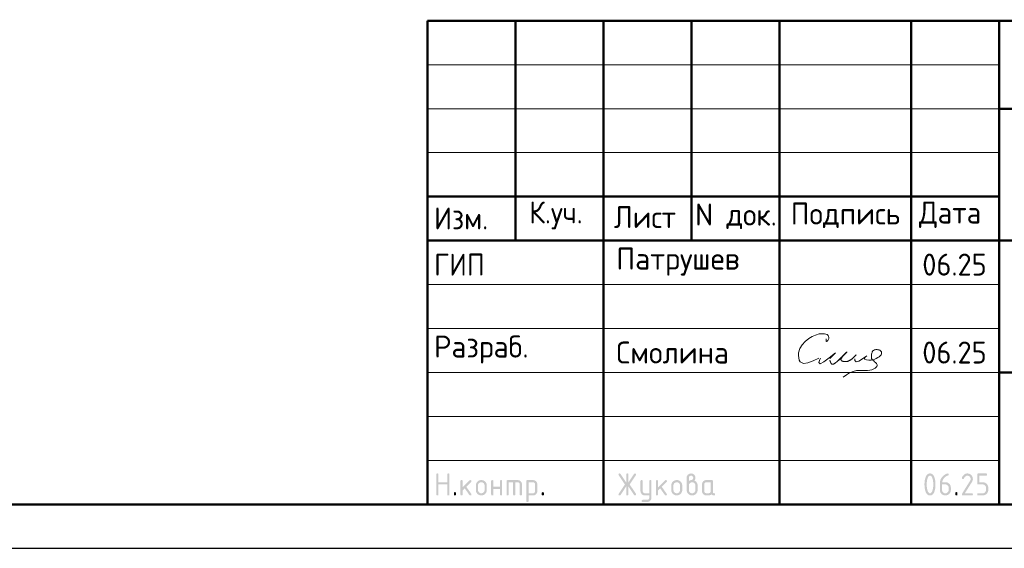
# Model space of a CAD drawing. Header units: millimetres. Extents: x 0 to 50400, y 0 to 35640.
# Tile 12 of 19: x 22036 to 35469, y 0 to 7215. Entities that reach past the tile are written whole.
import ezdxf

# ---------------------------------------------------------------- set-up
doc = ezdxf.new("R2010")
doc.units = ezdxf.units.MM
doc.layers.add('Standard', color=7, linetype='Continuous', lineweight=25)
doc.styles.add('ISOCPEUR', font='txt')

msp = doc.modelspace()

# ---------------------------------------------------------------- hatches: boundary and pattern name
at = {"layer": 'Standard', "linetype": 'Continuous', "lineweight": 25, "transparency": 33554687}
for points in [[(27719, 737), (27719, 1007), (27719, 1008), (27719, 1010), (27719, 1012), (27720, 1013), (27720, 1015), (27721, 1016), (27722, 1017), (27723, 1018), (27724, 1019), (27725, 1019), (27726, 1020), (27727, 1021), (27729, 1021), (27730, 1021), (27732, 1022), (27734, 1022), (27736, 1022), (27737, 1021), (27739, 1021), (27741, 1021), (27742, 1020), (27743, 1019), (27744, 1019), (27745, 1018), (27746, 1017), (27747, 1016), (27748, 1015), (27748, 1013), (27748, 1012), (27749, 1010), (27749, 1008), (27749, 1007), (27749, 902), (27869, 902), (27869, 1007), (27869, 1008), (27869, 1010), (27869, 1012), (27870, 1013), (27870, 1015), (27871, 1016), (27871, 1017), (27872, 1018), (27873, 1019), (27874, 1019), (27876, 1020), (27877, 1021), (27878, 1021), (27880, 1021), (27882, 1022), (27884, 1022), (27886, 1022), (27887, 1021), (27889, 1021), (27890, 1021), (27892, 1020), (27893, 1019), (27894, 1019), (27895, 1018), (27896, 1017), (27897, 1016), (27897, 1015), (27898, 1013), (27898, 1012), (27898, 1010), (27899, 1008), (27899, 1007), (27899, 737), (27899, 735), (27898, 733), (27898, 731), (27898, 730), (27897, 729), (27897, 727), (27896, 726), (27895, 725), (27894, 724), (27893, 724), (27892, 723), (27890, 722), (27889, 722), (27887, 722), (27886, 722), (27884, 722), (27882, 722), (27880, 722), (27878, 722), (27877, 722), (27876, 723), (27874, 724), (27873, 724), (27872, 725), (27871, 726), (27871, 727), (27870, 729), (27870, 730), (27869, 731), (27869, 733), (27869, 735), (27869, 737), (27869, 872), (27749, 872), (27749, 737), (27749, 735), (27749, 733), (27748, 731), (27748, 730), (27748, 729), (27747, 727), (27746, 726), (27745, 725), (27744, 724), (27743, 724), (27742, 723), (27741, 722), (27739, 722), (27737, 722), (27736, 722), (27734, 722), (27732, 722), (27730, 722), (27729, 722), (27727, 722), (27726, 723), (27725, 724), (27724, 724), (27723, 725), (27722, 726), (27721, 727), (27720, 729), (27720, 730), (27719, 731), (27719, 733), (27719, 735)], [(30310, 844), (30233, 728), (30232, 726), (30230, 725), (30229, 724), (30227, 723), (30226, 722), (30224, 722), (30222, 722), (30220, 722), (30218, 722), (30217, 722), (30215, 722), (30214, 723), (30212, 723), (30211, 724), (30210, 724), (30209, 725), (30208, 726), (30207, 728), (30207, 729), (30206, 730), (30206, 732), (30206, 734), (30205, 735), (30205, 737), (30205, 739), (30206, 741), (30207, 743), (30208, 745), (30292, 871), (30208, 998), (30207, 1000), (30206, 1002), (30205, 1004), (30205, 1006), (30205, 1008), (30206, 1010), (30206, 1011), (30206, 1013), (30207, 1014), (30207, 1015), (30208, 1017), (30209, 1018), (30210, 1019), (30211, 1019), (30212, 1020), (30214, 1021), (30215, 1021), (30217, 1021), (30218, 1022), (30220, 1022), (30222, 1022), (30224, 1021), (30226, 1021), (30227, 1020), (30229, 1019), (30230, 1018), (30232, 1016), (30233, 1015), (30310, 899), (30310, 1007), (30310, 1008), (30310, 1010), (30311, 1012), (30311, 1013), (30312, 1015), (30312, 1016), (30313, 1017), (30314, 1018), (30315, 1019), (30316, 1019), (30317, 1020), (30319, 1021), (30320, 1021), (30322, 1021), (30323, 1022), (30325, 1022), (30327, 1022), (30329, 1021), (30330, 1021), (30332, 1021), (30333, 1020), (30334, 1019), (30336, 1019), (30337, 1018), (30337, 1017), (30338, 1016), (30339, 1015), (30339, 1013), (30340, 1012), (30340, 1010), (30340, 1008), (30340, 1007), (30340, 899), (30418, 1015), (30419, 1016), (30420, 1018), (30422, 1019), (30423, 1020), (30425, 1021), (30427, 1021), (30428, 1022), (30430, 1022), (30432, 1022), (30433, 1021), (30435, 1021), (30436, 1020), (30437, 1020), (30439, 1019), (30440, 1018), (30441, 1017), (30442, 1016), (30443, 1015), (30444, 1013), (30444, 1012), (30445, 1011), (30445, 1009), (30445, 1008), (30445, 1006), (30445, 1004), (30445, 1002), (30444, 1000), (30443, 998), (30358, 871), (30443, 745), (30444, 743), (30445, 741), (30445, 739), (30445, 737), (30445, 735), (30445, 734), (30445, 732), (30444, 731), (30444, 730), (30443, 728), (30442, 727), (30441, 726), (30440, 725), (30439, 724), (30438, 723), (30436, 723), (30435, 722), (30434, 722), (30432, 722), (30431, 722), (30429, 722), (30427, 722), (30425, 722), (30423, 723), (30422, 724), (30420, 725), (30419, 726), (30418, 728), (30340, 844), (30340, 737), (30340, 735), (30340, 733), (30340, 731), (30339, 730), (30339, 729), (30338, 727), (30337, 726), (30337, 725), (30336, 724), (30334, 724), (30333, 723), (30332, 722), (30330, 722), (30329, 722), (30327, 722), (30325, 722), (30323, 722), (30322, 722), (30320, 722), (30319, 722), (30317, 723), (30316, 724), (30315, 724), (30314, 725), (30313, 726), (30312, 727), (30312, 729), (30311, 730), (30311, 731), (30310, 733), (30310, 735), (30310, 737)], [(34965, 1022), (34968, 1022), (34972, 1021), (34976, 1021), (34980, 1020), (34983, 1019), (34987, 1018), (34990, 1017), (34993, 1016), (34997, 1015), (35000, 1013), (35003, 1011), (35006, 1009), (35009, 1007), (35012, 1005), (35015, 1002), (35018, 1000), (35020, 997), (35023, 994), (35025, 991), (35027, 988), (35029, 985), (35031, 982), (35033, 979), (35034, 975), (35035, 972), (35036, 969), (35038, 965), (35038, 962), (35039, 958), (35039, 954), (35040, 950), (35040, 947), (35040, 941), (35039, 936), (35038, 930), (35036, 925), (35034, 920), (35032, 914), (35029, 909), (35026, 903), (34931, 752), (35025, 752), (35026, 752), (35028, 751), (35030, 751), (35031, 751), (35033, 750), (35034, 749), (35035, 749), (35036, 748), (35037, 747), (35037, 746), (35038, 745), (35039, 743), (35039, 742), (35039, 740), (35040, 738), (35040, 737), (35040, 735), (35039, 733), (35039, 731), (35039, 730), (35038, 729), (35037, 727), (35037, 726), (35036, 725), (35035, 724), (35034, 724), (35033, 723), (35031, 722), (35030, 722), (35028, 722), (35026, 722), (35025, 722), (34905, 722), (34903, 722), (34901, 722), (34899, 722), (34898, 722), (34897, 723), (34895, 724), (34894, 724), (34893, 725), (34892, 726), (34892, 727), (34891, 729), (34891, 730), (34890, 731), (34890, 733), (34890, 735), (34890, 737), (34890, 739), (34890, 741), (34891, 743), (34892, 745), (35002, 922), (35004, 925), (35005, 928), (35007, 931), (35008, 934), (35009, 937), (35009, 940), (35010, 943), (35010, 946), (35010, 951), (35009, 955), (35008, 960), (35006, 964), (35005, 968), (35002, 971), (35000, 975), (34996, 978), (34993, 982), (34989, 984), (34986, 987), (34982, 988), (34978, 990), (34974, 991), (34969, 991), (34965, 991), (34961, 991), (34958, 991), (34955, 990), (34952, 989), (34949, 988), (34946, 986), (34943, 984), (34940, 982), (34937, 980), (34934, 977), (34931, 974), (34929, 970), (34926, 967), (34923, 963), (34920, 958), (34918, 954), (34917, 952), (34915, 951), (34914, 949), (34912, 948), (34911, 947), (34909, 947), (34907, 947), (34905, 947), (34903, 947), (34901, 947), (34899, 947), (34898, 947), (34897, 948), (34895, 949), (34894, 949), (34893, 950), (34892, 951), (34892, 952), (34891, 954), (34891, 955), (34890, 956), (34890, 958), (34890, 960), (34890, 961), (34890, 963), (34890, 965), (34890, 966), (34891, 968), (34894, 974), (34898, 980), (34902, 986), (34906, 991), (34910, 996), (34914, 1000), (34919, 1005), (34923, 1008), (34928, 1011), (34933, 1014), (34938, 1016), (34943, 1018), (34948, 1020), (34953, 1021), (34959, 1022)], [(35100, 887), (35100, 1007), (35100, 1008), (35100, 1010), (35100, 1012), (35100, 1013), (35101, 1015), (35102, 1016), (35102, 1017), (35103, 1018), (35104, 1019), (35105, 1019), (35107, 1020), (35108, 1021), (35109, 1021), (35111, 1021), (35113, 1022), (35114, 1022), (35219, 1022), (35221, 1022), (35223, 1021), (35224, 1021), (35226, 1021), (35227, 1020), (35228, 1019), (35229, 1019), (35230, 1018), (35231, 1017), (35232, 1016), (35233, 1014), (35233, 1013), (35234, 1012), (35234, 1010), (35234, 1008), (35234, 1007), (35234, 1005), (35234, 1003), (35234, 1001), (35233, 1000), (35233, 999), (35232, 997), (35231, 996), (35230, 995), (35229, 994), (35228, 994), (35227, 993), (35226, 992), (35224, 992), (35223, 992), (35221, 991), (35219, 991), (35130, 991), (35130, 902), (35174, 902), (35178, 902), (35182, 901), (35186, 901), (35189, 900), (35193, 900), (35196, 899), (35200, 897), (35203, 896), (35207, 895), (35210, 893), (35213, 891), (35216, 889), (35219, 887), (35222, 885), (35225, 882), (35227, 880), (35230, 877), (35232, 874), (35235, 871), (35237, 868), (35239, 865), (35241, 862), (35242, 859), (35244, 855), (35245, 852), (35246, 849), (35247, 845), (35248, 841), (35249, 838), (35249, 834), (35249, 830), (35249, 827), (35249, 797), (35249, 793), (35249, 789), (35249, 785), (35248, 782), (35247, 778), (35246, 775), (35245, 771), (35244, 768), (35242, 764), (35241, 761), (35239, 758), (35237, 755), (35235, 752), (35232, 749), (35230, 746), (35227, 743), (35224, 741), (35222, 738), (35219, 736), (35216, 734), (35213, 732), (35209, 730), (35206, 728), (35203, 727), (35200, 726), (35196, 725), (35193, 724), (35189, 723), (35186, 722), (35182, 722), (35178, 722), (35174, 722), (35114, 722), (35113, 722), (35111, 722), (35109, 722), (35108, 722), (35107, 723), (35105, 724), (35104, 724), (35103, 725), (35102, 726), (35102, 727), (35101, 729), (35100, 730), (35100, 731), (35100, 733), (35100, 735), (35100, 737), (35100, 738), (35100, 740), (35100, 742), (35100, 743), (35101, 745), (35102, 746), (35102, 747), (35103, 748), (35104, 749), (35105, 749), (35107, 750), (35108, 751), (35109, 751), (35111, 751), (35113, 752), (35114, 752), (35174, 752), (35179, 752), (35183, 752), (35188, 753), (35192, 755), (35196, 756), (35199, 759), (35203, 761), (35206, 765), (35209, 768), (35212, 772), (35214, 775), (35216, 779), (35218, 783), (35218, 788), (35219, 792), (35219, 797), (35219, 827), (35219, 831), (35218, 836), (35218, 840), (35216, 844), (35214, 848), (35212, 851), (35209, 855), (35206, 858), (35203, 862), (35199, 864), (35195, 867), (35192, 868), (35188, 870), (35183, 871), (35179, 872), (35174, 872), (35114, 872), (35113, 872), (35111, 872), (35109, 872), (35108, 872), (35107, 873), (35105, 874), (35104, 874), (35103, 875), (35102, 876), (35102, 877), (35101, 879), (35100, 880), (35100, 881), (35100, 883), (35100, 885)], [(28079, 833), (28173, 927), (28174, 928), (28175, 929), (28177, 930), (28178, 930), (28179, 931), (28181, 931), (28182, 931), (28184, 931), (28186, 931), (28187, 931), (28189, 931), (28190, 930), (28192, 930), (28193, 929), (28194, 929), (28195, 928), (28196, 927), (28197, 926), (28197, 924), (28198, 923), (28198, 922), (28198, 920), (28199, 918), (28199, 916), (28199, 915), (28198, 914), (28198, 912), (28198, 911), (28197, 910), (28196, 908), (28195, 907), (28194, 906), (28128, 840), (28196, 745), (28197, 743), (28198, 741), (28199, 739), (28199, 736), (28199, 734), (28198, 733), (28198, 731), (28198, 730), (28197, 728), (28197, 727), (28196, 726), (28195, 725), (28194, 724), (28193, 724), (28192, 723), (28190, 722), (28189, 722), (28187, 722), (28186, 722), (28184, 722), (28182, 722), (28180, 722), (28178, 722), (28177, 723), (28175, 724), (28174, 725), (28172, 726), (28171, 728), (28107, 819), (28079, 791), (28079, 737), (28079, 735), (28078, 733), (28078, 731), (28078, 730), (28077, 729), (28077, 727), (28076, 726), (28075, 725), (28074, 724), (28073, 724), (28072, 723), (28070, 722), (28069, 722), (28067, 722), (28066, 722), (28064, 722), (28062, 722), (28060, 722), (28059, 722), (28057, 722), (28056, 723), (28055, 724), (28053, 724), (28052, 725), (28051, 726), (28051, 727), (28050, 729), (28050, 730), (28049, 731), (28049, 733), (28049, 735), (28049, 737), (28049, 916), (28049, 918), (28049, 920), (28049, 922), (28050, 923), (28050, 924), (28051, 926), (28051, 927), (28052, 928), (28053, 929), (28055, 929), (28056, 930), (28057, 930), (28059, 931), (28060, 931), (28062, 931), (28064, 931), (28066, 931), (28067, 931), (28069, 931), (28070, 930), (28072, 930), (28073, 929), (28074, 929), (28075, 928), (28076, 927), (28077, 926), (28077, 924), (28078, 923), (28078, 922), (28078, 920), (28079, 918), (28079, 916)], [(28498, 811), (28498, 737), (28498, 735), (28498, 733), (28498, 731), (28497, 730), (28497, 729), (28496, 727), (28496, 726), (28495, 725), (28494, 724), (28493, 724), (28491, 723), (28490, 722), (28489, 722), (28487, 722), (28485, 722), (28483, 722), (28481, 722), (28480, 722), (28478, 722), (28477, 722), (28475, 723), (28474, 724), (28473, 724), (28472, 725), (28471, 726), (28470, 727), (28470, 729), (28469, 730), (28469, 731), (28469, 733), (28468, 735), (28468, 737), (28468, 916), (28468, 918), (28469, 920), (28469, 922), (28469, 923), (28470, 924), (28470, 926), (28471, 927), (28472, 928), (28473, 929), (28474, 929), (28475, 930), (28477, 930), (28478, 931), (28480, 931), (28481, 931), (28483, 931), (28485, 931), (28487, 931), (28489, 931), (28490, 930), (28491, 930), (28493, 929), (28494, 929), (28495, 928), (28496, 927), (28496, 926), (28497, 924), (28497, 923), (28498, 922), (28498, 920), (28498, 918), (28498, 916), (28498, 841), (28588, 841), (28588, 916), (28588, 918), (28588, 920), (28588, 922), (28589, 923), (28589, 924), (28590, 926), (28591, 927), (28592, 928), (28593, 929), (28594, 929), (28595, 930), (28596, 930), (28598, 931), (28600, 931), (28601, 931), (28603, 931), (28605, 931), (28607, 931), (28608, 931), (28610, 930), (28611, 930), (28612, 929), (28613, 929), (28614, 928), (28615, 927), (28616, 926), (28617, 924), (28617, 923), (28618, 922), (28618, 920), (28618, 918), (28618, 916), (28618, 737), (28618, 735), (28618, 733), (28618, 731), (28617, 730), (28617, 729), (28616, 727), (28615, 726), (28614, 725), (28613, 724), (28612, 724), (28611, 723), (28610, 722), (28608, 722), (28607, 722), (28605, 722), (28603, 722), (28601, 722), (28600, 722), (28598, 722), (28596, 722), (28595, 723), (28594, 724), (28593, 724), (28592, 725), (28591, 726), (28590, 727), (28589, 729), (28589, 730), (28588, 731), (28588, 733), (28588, 735), (28588, 737), (28588, 811)], [(28693, 931), (28828, 931), (28831, 931), (28834, 931), (28837, 931), (28840, 930), (28843, 930), (28846, 929), (28849, 928), (28851, 927), (28854, 926), (28856, 925), (28859, 923), (28861, 922), (28864, 920), (28866, 918), (28868, 916), (28871, 914), (28873, 912), (28875, 909), (28877, 907), (28878, 905), (28880, 902), (28881, 900), (28883, 897), (28884, 895), (28885, 892), (28886, 889), (28886, 886), (28887, 883), (28887, 881), (28888, 878), (28888, 875), (28888, 871), (28888, 737), (28888, 735), (28888, 733), (28888, 731), (28887, 730), (28887, 729), (28886, 727), (28885, 726), (28884, 725), (28883, 724), (28882, 724), (28881, 723), (28880, 722), (28878, 722), (28877, 722), (28875, 722), (28873, 722), (28871, 722), (28869, 722), (28868, 722), (28866, 722), (28865, 723), (28864, 724), (28863, 724), (28862, 725), (28861, 726), (28860, 727), (28859, 729), (28859, 730), (28858, 731), (28858, 733), (28858, 735), (28858, 737), (28858, 871), (28858, 875), (28857, 877), (28857, 880), (28856, 883), (28855, 886), (28853, 888), (28851, 891), (28849, 893), (28847, 895), (28845, 896), (28842, 898), (28840, 899), (28837, 900), (28834, 901), (28831, 901), (28828, 901), (28798, 901), (28798, 737), (28798, 735), (28798, 733), (28798, 731), (28797, 730), (28797, 729), (28796, 727), (28795, 726), (28794, 725), (28793, 724), (28792, 724), (28791, 723), (28790, 722), (28788, 722), (28787, 722), (28785, 722), (28783, 722), (28781, 722), (28780, 722), (28778, 722), (28777, 722), (28775, 723), (28774, 724), (28773, 724), (28772, 725), (28771, 726), (28770, 727), (28769, 729), (28769, 730), (28769, 731), (28768, 733), (28768, 735), (28768, 737), (28768, 901), (28708, 901), (28708, 737), (28708, 735), (28708, 733), (28708, 731), (28707, 730), (28707, 729), (28706, 727), (28705, 726), (28704, 725), (28704, 724), (28702, 724), (28701, 723), (28700, 722), (28698, 722), (28697, 722), (28695, 722), (28693, 722), (28691, 722), (28690, 722), (28688, 722), (28687, 722), (28685, 723), (28684, 724), (28683, 724), (28682, 725), (28681, 726), (28680, 727), (28680, 729), (28679, 730), (28679, 731), (28678, 733), (28678, 735), (28678, 737), (28678, 916), (28678, 918), (28678, 920), (28679, 922), (28679, 923), (28680, 924), (28680, 926), (28681, 927), (28682, 928), (28683, 929), (28684, 929), (28685, 930), (28687, 930), (28688, 931), (28690, 931), (28691, 931)], [(30625, 691), (30625, 722), (30565, 722), (30562, 722), (30559, 722), (30556, 722), (30553, 723), (30550, 723), (30547, 724), (30545, 725), (30542, 726), (30539, 727), (30537, 728), (30534, 730), (30532, 731), (30529, 733), (30527, 735), (30525, 737), (30523, 739), (30521, 741), (30519, 744), (30517, 746), (30515, 748), (30513, 751), (30512, 753), (30511, 756), (30510, 758), (30509, 761), (30508, 764), (30507, 767), (30506, 769), (30506, 772), (30506, 775), (30505, 778), (30505, 781), (30505, 916), (30505, 918), (30506, 920), (30506, 922), (30506, 923), (30507, 924), (30507, 926), (30508, 927), (30509, 928), (30510, 929), (30511, 929), (30512, 930), (30514, 930), (30515, 931), (30517, 931), (30518, 931), (30520, 931), (30522, 931), (30524, 931), (30526, 931), (30527, 930), (30528, 930), (30530, 929), (30531, 929), (30532, 928), (30533, 927), (30533, 926), (30534, 924), (30534, 923), (30535, 922), (30535, 920), (30535, 918), (30535, 916), (30535, 782), (30535, 779), (30536, 776), (30536, 773), (30538, 770), (30539, 768), (30540, 765), (30542, 763), (30544, 760), (30546, 758), (30549, 757), (30551, 755), (30554, 754), (30557, 753), (30559, 752), (30562, 752), (30565, 752), (30625, 752), (30625, 916), (30625, 918), (30625, 920), (30625, 922), (30626, 923), (30626, 924), (30627, 926), (30628, 927), (30629, 928), (30630, 929), (30631, 929), (30632, 930), (30633, 930), (30635, 931), (30636, 931), (30638, 931), (30640, 931), (30642, 931), (30644, 931), (30645, 931), (30647, 930), (30648, 930), (30649, 929), (30650, 929), (30651, 928), (30652, 927), (30653, 926), (30654, 924), (30654, 923), (30655, 922), (30655, 920), (30655, 918), (30655, 916), (30655, 692), (30655, 688), (30655, 685), (30655, 682), (30654, 680), (30653, 677), (30653, 674), (30652, 671), (30651, 669), (30650, 666), (30648, 663), (30647, 661), (30645, 658), (30644, 656), (30642, 654), (30640, 651), (30638, 649), (30636, 647), (30634, 645), (30631, 643), (30629, 641), (30627, 640), (30624, 638), (30621, 637), (30619, 636), (30616, 635), (30613, 634), (30611, 633), (30608, 633), (30605, 632), (30602, 632), (30599, 632), (30596, 632), (30535, 632), (30534, 632), (30532, 632), (30530, 632), (30529, 633), (30527, 633), (30526, 634), (30525, 634), (30524, 635), (30523, 636), (30522, 638), (30522, 639), (30521, 640), (30521, 642), (30521, 643), (30520, 645), (30520, 647), (30520, 648), (30521, 650), (30521, 651), (30522, 652), (30522, 654), (30523, 655), (30524, 656), (30525, 657), (30526, 658), (30527, 659), (30529, 660), (30530, 661), (30531, 661), (30533, 661), (30534, 662), (30535, 662), (30595, 662), (30598, 662), (30601, 662), (30604, 663), (30607, 664), (30609, 665), (30612, 666), (30614, 668), (30616, 670), (30619, 672), (30620, 675), (30622, 677), (30623, 680), (30624, 682), (30624, 685), (30625, 688)], [(30745, 833), (30840, 927), (30841, 928), (30842, 929), (30843, 930), (30844, 930), (30846, 931), (30847, 931), (30849, 931), (30850, 931), (30852, 931), (30854, 931), (30855, 931), (30857, 930), (30858, 930), (30859, 929), (30860, 929), (30861, 928), (30862, 927), (30863, 926), (30864, 924), (30864, 923), (30865, 922), (30865, 920), (30865, 918), (30865, 916), (30865, 915), (30865, 914), (30865, 912), (30864, 911), (30863, 910), (30863, 908), (30862, 907), (30861, 906), (30795, 840), (30862, 745), (30864, 743), (30864, 741), (30865, 739), (30865, 736), (30865, 734), (30865, 733), (30865, 731), (30864, 730), (30864, 728), (30863, 727), (30862, 726), (30861, 725), (30860, 724), (30859, 724), (30858, 723), (30857, 722), (30855, 722), (30854, 722), (30852, 722), (30850, 722), (30848, 722), (30846, 722), (30845, 722), (30843, 723), (30842, 724), (30840, 725), (30839, 726), (30838, 728), (30773, 819), (30745, 791), (30745, 737), (30745, 735), (30745, 733), (30745, 731), (30744, 730), (30744, 729), (30743, 727), (30742, 726), (30741, 725), (30741, 724), (30739, 724), (30738, 723), (30737, 722), (30735, 722), (30734, 722), (30732, 722), (30730, 722), (30728, 722), (30727, 722), (30725, 722), (30724, 722), (30722, 723), (30721, 724), (30720, 724), (30719, 725), (30718, 726), (30717, 727), (30717, 729), (30716, 730), (30716, 731), (30715, 733), (30715, 735), (30715, 737), (30715, 916), (30715, 918), (30715, 920), (30716, 922), (30716, 923), (30717, 924), (30717, 926), (30718, 927), (30719, 928), (30720, 929), (30721, 929), (30722, 930), (30724, 930), (30725, 931), (30727, 931), (30728, 931), (30730, 931), (30732, 931), (30734, 931), (30735, 931), (30737, 930), (30738, 930), (30739, 929), (30741, 929), (30741, 928), (30742, 927), (30743, 926), (30744, 924), (30744, 923), (30745, 922), (30745, 920), (30745, 918), (30745, 916)], [(27959, 752), (27959, 753), (27959, 755), (27959, 757), (27960, 758), (27960, 760), (27961, 761), (27962, 762), (27963, 763), (27963, 764), (27965, 765), (27966, 765), (27967, 766), (27969, 766), (27970, 766), (27972, 767), (27974, 767), (27976, 767), (27977, 766), (27979, 766), (27980, 766), (27982, 765), (27983, 765), (27984, 764), (27985, 763), (27986, 762), (27987, 761), (27987, 760), (27988, 758), (27988, 757), (27989, 755), (27989, 753), (27989, 752), (27989, 737), (27989, 735), (27989, 733), (27988, 731), (27988, 730), (27987, 729), (27987, 727), (27986, 726), (27985, 725), (27984, 724), (27983, 724), (27982, 723), (27980, 722), (27979, 722), (27977, 722), (27976, 722), (27974, 722), (27972, 722), (27970, 722), (27969, 722), (27967, 722), (27966, 723), (27965, 724), (27963, 724), (27963, 725), (27962, 726), (27961, 727), (27960, 729), (27960, 730), (27959, 731), (27959, 733), (27959, 735), (27959, 737)], [(29158, 752), (29158, 753), (29158, 755), (29158, 757), (29159, 758), (29159, 760), (29160, 761), (29161, 762), (29162, 763), (29163, 764), (29164, 765), (29165, 765), (29166, 766), (29168, 766), (29169, 766), (29171, 767), (29173, 767), (29175, 767), (29177, 766), (29178, 766), (29180, 766), (29181, 765), (29182, 765), (29183, 764), (29184, 763), (29185, 762), (29186, 761), (29187, 760), (29187, 758), (29188, 757), (29188, 755), (29188, 753), (29188, 752), (29188, 737), (29188, 735), (29188, 733), (29188, 731), (29187, 730), (29187, 729), (29186, 727), (29185, 726), (29184, 725), (29183, 724), (29182, 724), (29181, 723), (29180, 722), (29178, 722), (29177, 722), (29175, 722), (29173, 722), (29171, 722), (29169, 722), (29168, 722), (29166, 722), (29165, 723), (29164, 724), (29163, 724), (29162, 725), (29161, 726), (29160, 727), (29159, 729), (29159, 730), (29158, 731), (29158, 733), (29158, 735), (29158, 737)], [(34800, 752), (34800, 753), (34800, 755), (34800, 757), (34801, 758), (34801, 760), (34802, 761), (34803, 762), (34804, 763), (34804, 764), (34806, 765), (34807, 765), (34808, 766), (34810, 766), (34811, 766), (34813, 767), (34815, 767), (34817, 767), (34818, 766), (34820, 766), (34821, 766), (34823, 765), (34824, 765), (34825, 764), (34826, 763), (34827, 762), (34828, 761), (34828, 760), (34829, 758), (34829, 757), (34830, 755), (34830, 753), (34830, 752), (34830, 737), (34830, 735), (34830, 733), (34829, 731), (34829, 730), (34828, 729), (34828, 727), (34827, 726), (34826, 725), (34825, 724), (34824, 724), (34823, 723), (34821, 722), (34820, 722), (34818, 722), (34817, 722), (34815, 722), (34813, 722), (34811, 722), (34810, 722), (34808, 722), (34807, 723), (34806, 724), (34804, 724), (34804, 725), (34803, 726), (34802, 727), (34801, 729), (34801, 730), (34800, 731), (34800, 733), (34800, 735), (34800, 737)]]:
    msp.add_hatch(color=7, dxfattribs=at).paths.add_polyline_path(points, flags=16)
h = msp.add_hatch(color=7, dxfattribs=at)
h.paths.add_polyline_path([(31165, 916), (31170, 920), (31174, 923), (31179, 926), (31183, 928), (31188, 930), (31192, 931), (31196, 931), (31200, 931), (31202, 931), (31204, 932), (31207, 933), (31209, 934), (31211, 935), (31213, 937), (31215, 939), (31217, 942), (31219, 944), (31221, 947), (31222, 949), (31223, 952), (31224, 954), (31224, 957), (31225, 959), (31225, 961), (31225, 965), (31224, 968), (31224, 970), (31223, 973), (31222, 976), (31220, 978), (31218, 981), (31216, 983), (31214, 985), (31212, 987), (31209, 988), (31207, 989), (31204, 990), (31201, 991), (31198, 991), (31195, 991), (31192, 991), (31189, 991), (31186, 990), (31183, 989), (31181, 988), (31178, 987), (31176, 985), (31174, 983), (31171, 981), (31170, 978), (31168, 976), (31167, 973), (31166, 970), (31165, 967), (31165, 965), (31165, 961)])
h.paths.add_polyline_path([(31240, 925), (31245, 923), (31249, 920), (31254, 918), (31258, 914), (31262, 911), (31266, 907), (31269, 903), (31272, 898), (31275, 893), (31278, 888), (31280, 883), (31282, 878), (31283, 873), (31284, 868), (31285, 862), (31285, 857), (31285, 797), (31285, 793), (31284, 789), (31284, 785), (31283, 781), (31282, 778), (31281, 774), (31280, 771), (31279, 768), (31278, 764), (31276, 761), (31274, 758), (31272, 755), (31270, 752), (31268, 749), (31265, 746), (31263, 743), (31260, 741), (31257, 738), (31254, 736), (31251, 734), (31248, 732), (31245, 730), (31242, 728), (31238, 727), (31235, 726), (31232, 725), (31228, 724), (31225, 723), (31221, 722), (31217, 722), (31214, 722), (31210, 722), (31206, 722), (31202, 722), (31198, 722), (31195, 723), (31191, 724), (31188, 725), (31184, 726), (31181, 727), (31177, 728), (31174, 730), (31171, 732), (31168, 734), (31165, 736), (31162, 738), (31159, 741), (31157, 743), (31154, 746), (31151, 749), (31149, 752), (31147, 755), (31145, 758), (31143, 761), (31142, 764), (31140, 768), (31139, 771), (31138, 774), (31137, 778), (31136, 782), (31136, 785), (31135, 789), (31135, 793), (31135, 797), (31135, 962), (31135, 965), (31135, 968), (31135, 971), (31136, 974), (31136, 977), (31137, 979), (31138, 982), (31139, 985), (31140, 987), (31142, 990), (31143, 993), (31145, 995), (31146, 997), (31148, 1000), (31150, 1002), (31152, 1004), (31154, 1006), (31157, 1008), (31159, 1010), (31161, 1012), (31164, 1013), (31166, 1015), (31169, 1016), (31172, 1017), (31174, 1018), (31177, 1019), (31180, 1020), (31183, 1020), (31186, 1021), (31189, 1021), (31192, 1022), (31195, 1022), (31198, 1022), (31201, 1021), (31204, 1021), (31207, 1020), (31210, 1020), (31212, 1019), (31215, 1018), (31218, 1017), (31221, 1016), (31223, 1015), (31226, 1013), (31228, 1012), (31230, 1010), (31233, 1008), (31235, 1006), (31237, 1004), (31239, 1002), (31241, 1000), (31243, 997), (31245, 995), (31246, 992), (31248, 990), (31249, 987), (31250, 985), (31251, 982), (31252, 979), (31253, 976), (31253, 974), (31254, 971), (31254, 968), (31254, 965), (31254, 962), (31254, 956), (31254, 951), (31253, 946), (31251, 941), (31249, 937), (31246, 933), (31243, 929)], flags=16)
h.paths.add_polyline_path([(31254, 797), (31254, 857), (31254, 861), (31254, 866), (31253, 870), (31251, 874), (31250, 878), (31247, 881), (31245, 885), (31241, 888), (31238, 892), (31235, 894), (31231, 897), (31227, 898), (31223, 900), (31219, 901), (31214, 902), (31210, 902), (31205, 902), (31201, 901), (31196, 900), (31192, 898), (31188, 897), (31185, 894), (31181, 892), (31178, 888), (31175, 885), (31172, 881), (31170, 878), (31168, 874), (31167, 870), (31166, 866), (31165, 861), (31165, 857), (31165, 797), (31165, 792), (31166, 788), (31167, 783), (31168, 779), (31170, 775), (31172, 772), (31175, 768), (31178, 765), (31181, 761), (31185, 759), (31188, 756), (31192, 755), (31196, 753), (31201, 752), (31205, 752), (31210, 752), (31214, 752), (31219, 752), (31223, 753), (31227, 755), (31231, 757), (31235, 759), (31238, 761), (31241, 765), (31245, 768), (31247, 772), (31250, 775), (31251, 779), (31253, 783), (31254, 788), (31254, 792)])
h = msp.add_hatch(color=7, dxfattribs=at)
h.paths.add_polyline_path([(34500, 872), (34500, 881), (34499, 890), (34499, 899), (34498, 908), (34497, 916), (34495, 925), (34494, 934), (34492, 942), (34490, 948), (34489, 953), (34487, 959), (34485, 964), (34483, 968), (34481, 972), (34479, 976), (34477, 979), (34474, 982), (34472, 984), (34469, 987), (34467, 988), (34464, 990), (34461, 991), (34458, 991), (34455, 991), (34452, 991), (34449, 991), (34446, 990), (34443, 988), (34441, 987), (34438, 984), (34436, 982), (34433, 979), (34431, 976), (34429, 972), (34427, 968), (34425, 963), (34423, 959), (34422, 953), (34420, 948), (34418, 942), (34416, 933), (34415, 925), (34413, 916), (34412, 907), (34411, 898), (34411, 890), (34410, 881), (34410, 872), (34410, 862), (34411, 853), (34411, 844), (34412, 835), (34413, 827), (34415, 818), (34416, 810), (34418, 801), (34420, 795), (34421, 790), (34423, 784), (34425, 780), (34427, 775), (34429, 771), (34431, 767), (34433, 764), (34436, 761), (34438, 759), (34441, 756), (34443, 755), (34446, 753), (34449, 752), (34452, 752), (34455, 752), (34458, 752), (34461, 752), (34464, 753), (34467, 755), (34469, 756), (34472, 759), (34474, 761), (34477, 764), (34479, 767), (34481, 771), (34483, 775), (34485, 780), (34487, 784), (34489, 790), (34490, 795), (34492, 801), (34494, 810), (34495, 818), (34497, 827), (34498, 835), (34499, 844), (34499, 853), (34500, 862)])
h.paths.add_polyline_path([(34530, 872), (34530, 865), (34530, 858), (34529, 852), (34529, 846), (34529, 839), (34528, 833), (34527, 827), (34527, 822), (34526, 816), (34525, 810), (34524, 805), (34522, 799), (34521, 794), (34520, 789), (34518, 784), (34517, 779), (34514, 772), (34512, 765), (34509, 759), (34506, 754), (34502, 748), (34499, 744), (34495, 739), (34492, 736), (34488, 732), (34484, 730), (34479, 727), (34475, 725), (34470, 723), (34465, 722), (34460, 722), (34455, 722), (34450, 722), (34445, 722), (34440, 723), (34435, 725), (34431, 727), (34426, 730), (34422, 732), (34418, 736), (34414, 739), (34411, 744), (34408, 748), (34404, 754), (34401, 759), (34398, 765), (34396, 771), (34393, 779), (34392, 783), (34390, 789), (34389, 794), (34388, 799), (34386, 804), (34385, 810), (34384, 816), (34383, 821), (34383, 827), (34382, 833), (34381, 839), (34381, 846), (34381, 852), (34380, 858), (34380, 865), (34380, 872), (34380, 878), (34380, 885), (34381, 891), (34381, 898), (34381, 904), (34382, 910), (34383, 916), (34383, 922), (34384, 928), (34385, 933), (34386, 939), (34388, 944), (34389, 949), (34390, 954), (34392, 960), (34393, 964), (34396, 972), (34398, 978), (34401, 984), (34404, 989), (34408, 995), (34411, 999), (34414, 1004), (34418, 1007), (34422, 1011), (34426, 1014), (34431, 1016), (34435, 1018), (34440, 1020), (34445, 1021), (34450, 1022), (34455, 1022), (34460, 1022), (34465, 1021), (34470, 1020), (34475, 1018), (34479, 1016), (34484, 1013), (34488, 1011), (34492, 1007), (34495, 1004), (34499, 999), (34502, 995), (34506, 989), (34509, 984), (34512, 978), (34514, 971), (34517, 964), (34518, 959), (34520, 954), (34521, 949), (34522, 944), (34524, 938), (34525, 933), (34526, 927), (34527, 922), (34527, 916), (34528, 910), (34529, 904), (34529, 897), (34529, 891), (34530, 885), (34530, 878)], flags=16)
h = msp.add_hatch(color=7, dxfattribs=at)
h.paths.add_polyline_path([(34620, 872), (34620, 797), (34620, 792), (34621, 788), (34622, 783), (34623, 779), (34625, 775), (34627, 772), (34630, 768), (34633, 765), (34636, 761), (34640, 759), (34644, 756), (34647, 755), (34651, 753), (34656, 752), (34660, 752), (34665, 752), (34670, 752), (34674, 752), (34678, 753), (34682, 755), (34686, 757), (34690, 759), (34693, 761), (34697, 765), (34700, 768), (34702, 772), (34705, 775), (34706, 779), (34708, 783), (34709, 788), (34710, 792), (34710, 797), (34710, 827), (34710, 831), (34709, 836), (34708, 840), (34706, 844), (34705, 848), (34702, 852), (34700, 855), (34697, 858), (34693, 862), (34690, 864), (34686, 867), (34682, 868), (34678, 870), (34674, 871), (34669, 872), (34665, 872)])
h.paths.add_polyline_path([(34695, 1022), (34697, 1022), (34698, 1021), (34700, 1021), (34701, 1021), (34703, 1020), (34704, 1019), (34705, 1019), (34706, 1018), (34707, 1017), (34708, 1016), (34708, 1015), (34709, 1013), (34709, 1012), (34709, 1010), (34710, 1008), (34710, 1007), (34710, 1004), (34709, 1002), (34709, 999), (34708, 998), (34707, 996), (34705, 995), (34704, 994), (34702, 994), (34698, 993), (34694, 991), (34690, 990), (34686, 988), (34682, 986), (34678, 984), (34675, 982), (34671, 979), (34667, 977), (34664, 974), (34660, 971), (34657, 968), (34654, 965), (34650, 961), (34647, 958), (34644, 954), (34639, 947), (34635, 941), (34631, 935), (34628, 928), (34626, 922), (34624, 915), (34622, 908), (34621, 902), (34665, 902), (34669, 902), (34673, 901), (34676, 901), (34680, 900), (34684, 900), (34687, 899), (34691, 898), (34694, 896), (34697, 895), (34701, 893), (34704, 891), (34707, 889), (34710, 887), (34713, 885), (34715, 883), (34718, 880), (34721, 877), (34723, 874), (34726, 871), (34728, 868), (34730, 865), (34731, 862), (34733, 859), (34734, 856), (34736, 852), (34737, 849), (34738, 845), (34738, 842), (34739, 838), (34739, 834), (34740, 831), (34740, 827), (34740, 797), (34740, 793), (34739, 789), (34739, 785), (34738, 781), (34738, 778), (34737, 774), (34736, 771), (34734, 768), (34733, 764), (34731, 761), (34729, 758), (34727, 755), (34725, 752), (34723, 749), (34721, 746), (34718, 743), (34715, 741), (34712, 738), (34709, 736), (34706, 734), (34703, 732), (34700, 730), (34697, 728), (34694, 727), (34690, 726), (34687, 725), (34683, 724), (34680, 723), (34676, 722), (34672, 722), (34669, 722), (34665, 722), (34661, 722), (34657, 722), (34653, 722), (34650, 723), (34646, 724), (34643, 725), (34639, 726), (34636, 727), (34633, 728), (34629, 730), (34626, 732), (34623, 734), (34620, 736), (34617, 738), (34614, 741), (34612, 743), (34609, 746), (34607, 749), (34604, 752), (34602, 755), (34600, 758), (34598, 761), (34597, 764), (34595, 767), (34594, 771), (34593, 774), (34592, 778), (34591, 781), (34591, 785), (34590, 788), (34590, 792), (34590, 796), (34590, 887), (34590, 893), (34590, 899), (34591, 905), (34592, 911), (34593, 917), (34595, 923), (34596, 929), (34598, 934), (34601, 940), (34603, 945), (34606, 951), (34609, 956), (34612, 961), (34616, 966), (34620, 971), (34624, 976), (34627, 980), (34630, 983), (34634, 986), (34637, 990), (34641, 993), (34644, 996), (34648, 999), (34651, 1001), (34655, 1004), (34658, 1006), (34662, 1009), (34666, 1011), (34670, 1013), (34673, 1015), (34677, 1017), (34681, 1018), (34683, 1019), (34685, 1020), (34687, 1020), (34689, 1021), (34691, 1021), (34692, 1021), (34693, 1022)], flags=16)
h = msp.add_hatch(color=7, dxfattribs=at)
h.paths.add_polyline_path([(28259, 796), (28259, 856), (28259, 860), (28259, 864), (28259, 868), (28260, 871), (28261, 875), (28262, 878), (28263, 882), (28264, 885), (28265, 889), (28267, 892), (28269, 895), (28271, 898), (28273, 901), (28275, 904), (28278, 907), (28280, 909), (28283, 912), (28286, 915), (28289, 917), (28292, 919), (28295, 921), (28298, 923), (28301, 925), (28305, 926), (28308, 927), (28311, 928), (28315, 929), (28318, 930), (28322, 931), (28326, 931), (28329, 931), (28333, 931), (28337, 931), (28341, 931), (28345, 931), (28349, 930), (28352, 929), (28356, 928), (28359, 927), (28362, 926), (28366, 925), (28369, 923), (28372, 921), (28375, 919), (28378, 917), (28381, 915), (28384, 912), (28387, 910), (28389, 907), (28392, 904), (28394, 901), (28396, 898), (28398, 895), (28400, 892), (28401, 889), (28403, 886), (28404, 882), (28405, 879), (28406, 875), (28407, 872), (28408, 868), (28408, 864), (28408, 860), (28408, 856), (28408, 796), (28408, 793), (28408, 789), (28408, 785), (28407, 781), (28406, 778), (28405, 774), (28404, 771), (28403, 768), (28401, 764), (28400, 761), (28398, 758), (28396, 755), (28394, 752), (28391, 749), (28389, 746), (28386, 743), (28384, 741), (28381, 738), (28378, 736), (28375, 734), (28372, 732), (28369, 730), (28365, 728), (28362, 727), (28359, 726), (28355, 725), (28352, 724), (28348, 723), (28345, 722), (28341, 722), (28337, 722), (28333, 722), (28329, 722), (28326, 722), (28322, 722), (28318, 723), (28315, 724), (28311, 725), (28308, 726), (28305, 727), (28301, 728), (28298, 730), (28295, 732), (28292, 734), (28289, 736), (28286, 738), (28283, 741), (28280, 743), (28278, 746), (28275, 749), (28273, 752), (28271, 755), (28269, 758), (28267, 761), (28265, 764), (28264, 768), (28263, 771), (28262, 774), (28261, 778), (28260, 781), (28259, 785), (28259, 789), (28259, 793)], flags=16)
h.paths.add_polyline_path([(28378, 797), (28378, 857), (28378, 861), (28377, 866), (28377, 870), (28375, 874), (28373, 878), (28371, 881), (28368, 885), (28365, 888), (28362, 892), (28358, 894), (28355, 897), (28351, 898), (28347, 900), (28342, 901), (28338, 902), (28333, 902), (28329, 902), (28324, 901), (28320, 900), (28316, 898), (28312, 897), (28309, 894), (28305, 892), (28302, 888), (28298, 885), (28296, 881), (28293, 878), (28292, 874), (28290, 870), (28289, 866), (28289, 861), (28289, 857), (28289, 797), (28289, 792), (28289, 788), (28290, 783), (28292, 779), (28293, 775), (28296, 772), (28298, 768), (28302, 765), (28305, 761), (28308, 759), (28312, 756), (28316, 755), (28320, 753), (28324, 752), (28329, 752), (28333, 752), (28338, 752), (28342, 752), (28347, 753), (28351, 755), (28355, 757), (28358, 759), (28362, 761), (28365, 765), (28368, 768), (28371, 772), (28373, 775), (28375, 779), (28377, 783), (28377, 788), (28378, 792)])
h = msp.add_hatch(color=7, dxfattribs=at)
h.paths.add_polyline_path([(28948, 916), (28948, 918), (28948, 920), (28949, 922), (28949, 923), (28950, 924), (28950, 926), (28951, 927), (28952, 928), (28953, 929), (28954, 929), (28955, 930), (28957, 930), (28958, 931), (28960, 931), (28961, 931), (28963, 931), (29038, 931), (29041, 931), (29044, 931), (29047, 931), (29050, 930), (29053, 930), (29056, 929), (29059, 928), (29061, 927), (29064, 926), (29066, 925), (29069, 923), (29071, 922), (29074, 920), (29076, 918), (29078, 916), (29080, 914), (29083, 912), (29085, 910), (29086, 907), (29088, 905), (29090, 902), (29091, 900), (29092, 897), (29094, 895), (29095, 892), (29095, 889), (29096, 886), (29097, 884), (29097, 881), (29098, 878), (29098, 875), (29098, 871), (29098, 781), (29098, 778), (29098, 775), (29097, 772), (29097, 769), (29096, 767), (29095, 764), (29095, 761), (29094, 758), (29092, 756), (29091, 753), (29090, 751), (29088, 748), (29086, 746), (29085, 744), (29083, 741), (29081, 739), (29078, 737), (29076, 735), (29074, 733), (29071, 731), (29069, 730), (29066, 728), (29064, 727), (29061, 726), (29059, 725), (29056, 724), (29053, 723), (29050, 723), (29047, 722), (29044, 722), (29041, 722), (29038, 722), (28978, 722), (28978, 647), (28978, 645), (28978, 643), (28978, 641), (28977, 640), (28977, 639), (28976, 638), (28975, 636), (28974, 635), (28973, 634), (28972, 634), (28971, 633), (28970, 633), (28968, 632), (28967, 632), (28965, 632), (28963, 632), (28961, 632), (28960, 632), (28958, 632), (28957, 633), (28955, 633), (28954, 634), (28953, 634), (28952, 635), (28951, 636), (28950, 638), (28950, 639), (28949, 640), (28949, 641), (28948, 643), (28948, 645), (28948, 647)], flags=16)
h.paths.add_polyline_path([(28978, 901), (28978, 752), (29038, 752), (29041, 752), (29044, 752), (29047, 753), (29049, 754), (29052, 755), (29054, 757), (29057, 758), (29059, 760), (29061, 763), (29063, 765), (29065, 767), (29066, 770), (29067, 773), (29067, 776), (29068, 778), (29068, 782), (29068, 871), (29068, 875), (29067, 877), (29067, 880), (29066, 883), (29065, 886), (29063, 888), (29061, 891), (29059, 893), (29057, 895), (29055, 896), (29052, 898), (29050, 899), (29047, 900), (29044, 901), (29041, 901), (29038, 901)])
h = msp.add_hatch(color=7, dxfattribs=at)
h.paths.add_polyline_path([(30925, 796), (30925, 856), (30925, 860), (30925, 864), (30926, 868), (30926, 871), (30927, 875), (30928, 878), (30929, 882), (30930, 885), (30932, 889), (30934, 892), (30935, 895), (30937, 898), (30939, 901), (30942, 904), (30944, 907), (30947, 909), (30950, 912), (30952, 915), (30955, 917), (30958, 919), (30961, 921), (30965, 923), (30968, 925), (30971, 926), (30974, 927), (30978, 928), (30981, 929), (30985, 930), (30988, 931), (30992, 931), (30996, 931), (31000, 931), (31004, 931), (31008, 931), (31011, 931), (31015, 930), (31019, 929), (31022, 928), (31026, 927), (31029, 926), (31032, 925), (31035, 923), (31039, 921), (31042, 919), (31045, 917), (31047, 915), (31050, 912), (31053, 910), (31056, 907), (31058, 904), (31060, 901), (31063, 898), (31065, 895), (31066, 892), (31068, 889), (31069, 886), (31071, 882), (31072, 879), (31073, 875), (31073, 872), (31074, 868), (31074, 864), (31075, 860), (31075, 856), (31075, 796), (31075, 793), (31074, 789), (31074, 785), (31073, 781), (31073, 778), (31072, 774), (31071, 771), (31069, 768), (31068, 764), (31066, 761), (31064, 758), (31062, 755), (31060, 752), (31058, 749), (31056, 746), (31053, 743), (31050, 741), (31047, 738), (31044, 736), (31041, 734), (31038, 732), (31035, 730), (31032, 728), (31029, 727), (31025, 726), (31022, 725), (31018, 724), (31015, 723), (31011, 722), (31007, 722), (31004, 722), (31000, 722), (30996, 722), (30992, 722), (30988, 722), (30985, 723), (30981, 724), (30978, 725), (30974, 726), (30971, 727), (30968, 728), (30965, 730), (30961, 732), (30958, 734), (30955, 736), (30952, 738), (30950, 741), (30947, 743), (30944, 746), (30942, 749), (30939, 752), (30937, 755), (30935, 758), (30934, 761), (30932, 764), (30930, 768), (30929, 771), (30928, 774), (30927, 778), (30926, 781), (30926, 785), (30925, 789), (30925, 793)], flags=16)
h.paths.add_polyline_path([(31045, 797), (31045, 857), (31045, 861), (31044, 866), (31043, 870), (31041, 874), (31040, 878), (31037, 881), (31035, 885), (31032, 888), (31028, 892), (31025, 894), (31021, 897), (31017, 898), (31013, 900), (31009, 901), (31004, 902), (31000, 902), (30995, 902), (30991, 901), (30987, 900), (30983, 898), (30979, 897), (30975, 894), (30971, 892), (30968, 888), (30965, 885), (30962, 881), (30960, 878), (30958, 874), (30957, 870), (30956, 866), (30955, 861), (30955, 857), (30955, 797), (30955, 792), (30956, 788), (30957, 783), (30958, 779), (30960, 775), (30962, 772), (30965, 768), (30968, 765), (30971, 761), (30975, 759), (30979, 756), (30983, 755), (30986, 753), (30991, 752), (30995, 752), (31000, 752), (31004, 752), (31009, 752), (31013, 753), (31017, 755), (31021, 757), (31025, 759), (31028, 761), (31032, 765), (31035, 768), (31037, 772), (31040, 775), (31041, 779), (31043, 783), (31044, 788), (31045, 792)])
h = msp.add_hatch(color=7, dxfattribs=at)
h.paths.add_polyline_path([(31464, 901), (31405, 901), (31401, 901), (31399, 901), (31396, 900), (31393, 899), (31390, 898), (31388, 896), (31386, 895), (31383, 893), (31381, 890), (31380, 888), (31378, 886), (31377, 883), (31376, 880), (31375, 877), (31375, 874), (31375, 871), (31375, 782), (31375, 778), (31375, 776), (31376, 773), (31377, 770), (31378, 768), (31380, 765), (31381, 763), (31384, 760), (31386, 758), (31388, 757), (31391, 755), (31393, 754), (31396, 753), (31399, 752), (31402, 752), (31405, 752), (31434, 752), (31438, 752), (31440, 752), (31443, 753), (31446, 754), (31449, 755), (31451, 757), (31453, 758), (31456, 760), (31458, 763), (31459, 765), (31461, 767), (31462, 770), (31463, 773), (31464, 776), (31464, 778), (31464, 782)])
h.paths.add_polyline_path([(31524, 737), (31524, 735), (31524, 733), (31524, 731), (31523, 730), (31523, 729), (31522, 727), (31522, 726), (31521, 725), (31520, 724), (31519, 724), (31517, 723), (31516, 722), (31515, 722), (31513, 722), (31511, 722), (31509, 722), (31504, 722), (31499, 723), (31495, 724), (31490, 726), (31486, 728), (31482, 730), (31478, 733), (31475, 737), (31471, 733), (31466, 730), (31462, 728), (31457, 726), (31452, 724), (31446, 723), (31441, 722), (31434, 722), (31405, 722), (31401, 722), (31398, 722), (31395, 722), (31392, 723), (31390, 723), (31387, 724), (31384, 725), (31381, 726), (31379, 727), (31376, 728), (31374, 730), (31371, 731), (31369, 733), (31366, 735), (31364, 737), (31362, 739), (31360, 741), (31358, 743), (31356, 746), (31354, 748), (31353, 751), (31351, 753), (31350, 756), (31349, 758), (31348, 761), (31347, 764), (31346, 766), (31346, 769), (31345, 772), (31345, 775), (31345, 778), (31345, 781), (31345, 871), (31345, 875), (31345, 878), (31345, 881), (31346, 884), (31346, 886), (31347, 889), (31348, 892), (31349, 895), (31350, 897), (31351, 900), (31353, 902), (31354, 905), (31356, 907), (31358, 910), (31360, 912), (31362, 914), (31364, 916), (31366, 918), (31369, 920), (31371, 922), (31374, 923), (31376, 925), (31379, 926), (31381, 927), (31384, 928), (31387, 929), (31390, 930), (31392, 930), (31395, 931), (31398, 931), (31401, 931), (31405, 931), (31479, 931), (31481, 931), (31483, 931), (31485, 931), (31486, 930), (31487, 930), (31489, 929), (31490, 929), (31491, 928), (31492, 927), (31492, 926), (31493, 924), (31493, 923), (31494, 922), (31494, 920), (31494, 918), (31494, 916), (31494, 767), (31494, 765), (31495, 763), (31495, 761), (31495, 760), (31496, 759), (31496, 757), (31497, 756), (31498, 755), (31499, 754), (31500, 754), (31501, 753), (31503, 752), (31504, 752), (31506, 752), (31508, 752), (31509, 752), (31511, 752), (31513, 751), (31515, 751), (31516, 751), (31517, 750), (31519, 749), (31520, 749), (31521, 748), (31522, 747), (31522, 746), (31523, 744), (31523, 743), (31524, 742), (31524, 740), (31524, 738)], flags=16)

# ---------------------------------------------------------------- linework, layer by layer
at = {"layer": 'Standard', "color": 7, "linetype": 'Continuous', "lineweight": 50, "transparency": 33554687}
for p, q in [((27600, 600), (27600, 7200)), ((27600, 7200), (49800, 7200)), ((28800, 4200), (28800, 7200)), ((30000, 600), (30000, 7200)), ((31200, 4200), (31200, 7200)), ((32400, 600), (32400, 7200)), ((34200, 600), (34200, 7200)), ((35400, 600), (35400, 7200)), ((35400, 6000), (49800, 6000)), ((27600, 4800), (35400, 4800)), ((27600, 4800), (35400, 4800)), ((27600, 4200), (35400, 4200)), ((27600, 4200), (35400, 4200)), ((35400, 4200), (49800, 4200)), ((35400, 2400), (49800, 2400))]:
    msp.add_line(p, q, dxfattribs=at)
at = {"layer": 'Standard', "color": 7, "linetype": 'Continuous', "lineweight": 13, "transparency": 33554687}
for p, q in [((27600, 6600), (35400, 6600)), ((27600, 6000), (35400, 6000)), ((27600, 5400), (35400, 5400)), ((27600, 3600), (35400, 3600)), ((27600, 3000), (35400, 3000)), ((27600, 3000), (35400, 3000)), ((27600, 2400), (35400, 2400)), ((27600, 2400), (35400, 2400)), ((27600, 1800), (35400, 1800)), ((27600, 1200), (35400, 1200))]:
    msp.add_line(p, q, dxfattribs=at)
at = {"layer": 'Standard', "color": 7, "linetype": 'Continuous', "lineweight": 25, "transparency": 33554687}
msp.add_line((27600, 600), (49800, 600), dxfattribs=at)
msp.add_line((27600, 600), (49800, 600), dxfattribs=at)
msp.add_line((27600, 600), (49800, 600), dxfattribs=at)
msp.add_lwpolyline([(0, 0), (50400, 0), (50400, 35640), (0, 35640), (0, 0)], close=True, dxfattribs=at)
at = {"layer": 'Standard', "color": 7, "linetype": 'Continuous', "lineweight": 50, "transparency": 33554687}
msp.add_lwpolyline([(2400, 35040), (49800, 35040), (49800, 600), (2400, 600), (2400, 35040)], close=True, dxfattribs=at)
at = {"layer": 'Standard', "color": 250, "linetype": 'Continuous', "lineweight": 18, "true_color": 0x2d2d2d, "transparency": 33554687}
for points in [[(33040, 2857), (33039, 2844), (33038, 2833), (33038, 2825), (33040, 2821), (33045, 2822), (33052, 2828), (33059, 2836), (33066, 2846), (33073, 2863), (33075, 2879), (33072, 2894), (33066, 2906), (33053, 2917), (33036, 2924), (33016, 2928), (32995, 2929), (32941, 2925), (32892, 2911), (32846, 2890), (32802, 2862), (32754, 2824), (32712, 2779), (32680, 2726), (32663, 2666), (32661, 2632), (32664, 2599), (32672, 2569), (32685, 2546), (32728, 2523), (32788, 2531), (32860, 2559), (32937, 2597)], [(33593, 2627), (33581, 2618), (33570, 2609), (33562, 2600), (33559, 2593), (33566, 2580), (33589, 2571), (33620, 2567), (33652, 2567), (33679, 2572), (33702, 2580), (33722, 2591), (33744, 2604), (33760, 2615), (33776, 2626), (33788, 2639), (33794, 2655), (33795, 2668), (33792, 2681), (33786, 2692), (33777, 2701), (33770, 2705), (33762, 2708), (33753, 2710), (33745, 2711), (33736, 2712), (33727, 2713), (33718, 2713), (33709, 2711), (33697, 2707), (33686, 2701), (33676, 2693), (33668, 2683), (33664, 2673), (33661, 2662), (33659, 2650), (33658, 2638), (33656, 2625), (33655, 2613), (33655, 2601), (33658, 2590), (33664, 2578), (33675, 2568), (33687, 2558), (33700, 2547), (33713, 2535), (33725, 2521), (33732, 2506), (33733, 2492), (33728, 2480), (33718, 2469), (33705, 2459), (33691, 2450), (33661, 2437), (33632, 2430), (33602, 2426), (33573, 2426), (33543, 2427), (33512, 2428), (33482, 2428), (33453, 2426), (33405, 2414), (33359, 2393), (33315, 2367), (33271, 2338)], [(32961, 2597), (32954, 2579), (32947, 2563), (32942, 2548), (32939, 2535), (32955, 2518), (33005, 2544), (33080, 2599), (33166, 2668)], [(33446, 2639), (33446, 2638), (33445, 2638), (33444, 2637), (33444, 2636), (33435, 2626), (33425, 2617), (33416, 2607), (33407, 2598), (33400, 2593), (33394, 2587), (33388, 2582), (33381, 2577), (33376, 2573), (33370, 2570), (33365, 2566), (33359, 2563), (33354, 2561), (33349, 2558), (33343, 2556), (33338, 2554), (33333, 2553), (33328, 2551), (33322, 2550), (33317, 2549), (33312, 2548), (33307, 2548), (33302, 2548), (33297, 2548), (33291, 2548), (33286, 2548), (33281, 2549), (33276, 2550), (33271, 2551), (33267, 2552), (33263, 2553), (33259, 2554), (33256, 2555), (33254, 2557), (33251, 2558), (33249, 2559), (33248, 2561), (33246, 2562), (33245, 2563), (33244, 2564), (33243, 2566), (33242, 2567), (33242, 2568), (33241, 2569), (33241, 2571), (33240, 2573), (33240, 2574), (33240, 2576), (33240, 2578), (33240, 2580), (33241, 2582), (33241, 2584), (33243, 2587), (33244, 2590), (33245, 2594), (33247, 2597), (33250, 2601), (33253, 2606), (33256, 2611), (33260, 2616), (33266, 2624), (33273, 2632), (33280, 2639), (33287, 2647), (33295, 2654), (33304, 2662), (33312, 2670), (33320, 2679), (33320, 2679), (33321, 2679), (33321, 2680), (33321, 2680), (33321, 2680), (33321, 2680), (33321, 2680), (33321, 2680), (33321, 2680), (33321, 2680), (33321, 2680), (33321, 2680), (33321, 2680), (33321, 2680), (33321, 2680), (33321, 2680), (33321, 2680), (33321, 2680), (33321, 2680), (33321, 2680), (33321, 2679), (33321, 2679), (33321, 2679), (33321, 2679), (33306, 2666), (33292, 2653), (33279, 2639), (33267, 2625), (33248, 2606), (33230, 2587), (33210, 2569), (33190, 2551), (33184, 2545), (33177, 2539), (33170, 2533), (33162, 2528), (33158, 2525), (33154, 2522), (33149, 2519), (33145, 2517), (33142, 2516), (33139, 2514), (33136, 2513), (33133, 2513), (33131, 2512), (33128, 2512), (33126, 2512), (33124, 2512), (33123, 2512), (33121, 2512), (33119, 2513), (33118, 2513), (33116, 2514), (33115, 2515), (33113, 2516), (33112, 2517), (33110, 2518), (33109, 2519), (33108, 2521), (33106, 2523), (33105, 2526), (33103, 2529), (33101, 2532), (33100, 2535), (33097, 2543), (33095, 2551), (33092, 2559), (33090, 2567)], [(33090, 2567), (33094, 2553), (33098, 2540), (33103, 2529), (33108, 2520), (33130, 2512), (33160, 2526), (33195, 2556), (33235, 2594), (33269, 2627), (33298, 2656), (33317, 2675), (33320, 2679), (33314, 2673), (33304, 2664), (33291, 2651), (33278, 2636), (33260, 2616), (33247, 2597), (33240, 2579), (33244, 2565), (33251, 2558), (33261, 2553), (33274, 2550), (33287, 2548), (33318, 2549), (33346, 2557), (33372, 2571), (33395, 2588), (33409, 2600), (33422, 2613), (33434, 2626), (33446, 2639)], [(33166, 2668), (33147, 2649), (33128, 2630), (33109, 2611), (33090, 2591)], [(33429, 2588), (33429, 2582), (33429, 2575), (33429, 2569), (33429, 2564), (33446, 2545), (33484, 2556), (33535, 2587), (33593, 2627)]]:
    msp.add_lwpolyline(points, dxfattribs=at)

# ---------------------------------------------------------------- texts
at = {"layer": 'Standard', "color": 7, "linetype": 'Continuous', "lineweight": 25, "transparency": 33554687, "char_height": 300, "attachment_point": 7, "style": 'ISOCPEUR'}
for s, insert, width in [('\\W0.93;Изм.', (27689, 4353), 903.48), ('\\W0.93;К.уч.', (28987, 4353), 979.21), ('\\W0.94;Лист', (30143, 4371), 1040.31), ('\\W0.95;N док.', (31251, 4357), 1281.75), ('\\W0.96;Подпись', (32555, 4371), 1613.14), ('\\W0.94;Дата', (34305, 4371), 1161.28), ('\\W0.92;ГИП', (27689, 3722), 827.54), ('\\W0.97;Патрушев', (30175, 3722), 2004.22), ('\\W0.94;06.25', (34350, 3722), 1070.02), ('\\W0.96;Разраб.', (27689, 2522), 1567.87), ('\\W0.96;Смолина', (30175, 2522), 1673.19), ('\\W0.94;06.25', (34350, 2522), 1070.02)]:
    msp.add_mtext(s, dxfattribs=dict(at, insert=insert, width=width))

doc.saveas('drawing.dxf')
